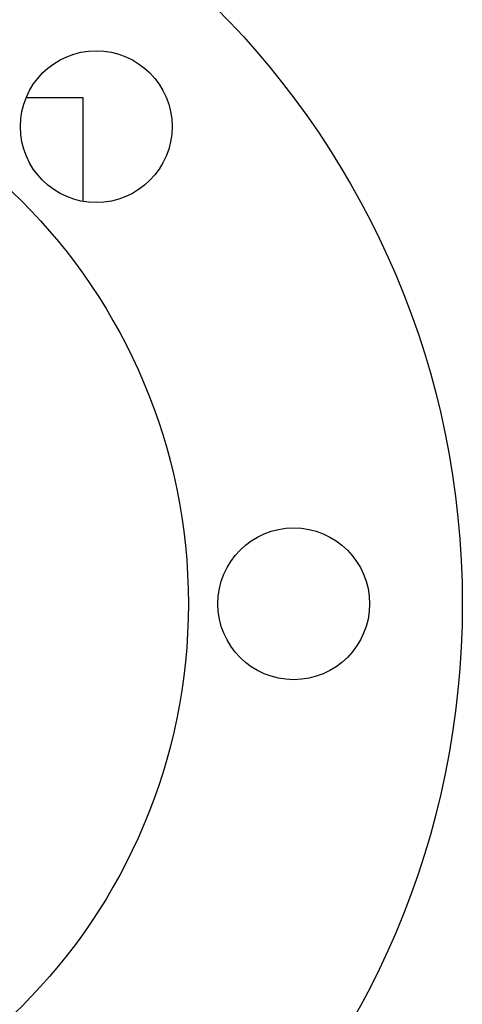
# Model space of a CAD drawing. Header units: inches. Extents: x 0 to 23760, y -13 to 16800.
# Tile 73 of 247: x 7145 to 7197, y 5910 to 6027. Entities that reach past the tile are written whole.
import ezdxf

# ---------------------------------------------------------------- set-up
doc = ezdxf.new("R2010")
doc.units = ezdxf.units.IN
doc.layers.add('1', color=7, linetype='Continuous', true_color=0xffffff)

msp = doc.modelspace()

# ---------------------------------------------------------------- linework, layer by layer
at = {"layer": '1', "color": 2, "linetype": 'Continuous', "lineweight": 25}
for p, q in [((7152.104, 6017.261), (7145.352, 6017.261)), ((7152.104, 6004.966), (7152.104, 6017.261))]:
    msp.add_line(p, q, dxfattribs=at)
for centre, radius in [((7097.104, 5957.261), 100), ((7097.104, 5957.261), 67.5), ((7153.673, 6013.829), 9), ((7177.104, 5957.261), 9)]:
    msp.add_circle(centre, radius, dxfattribs=at)

doc.saveas('drawing.dxf')
